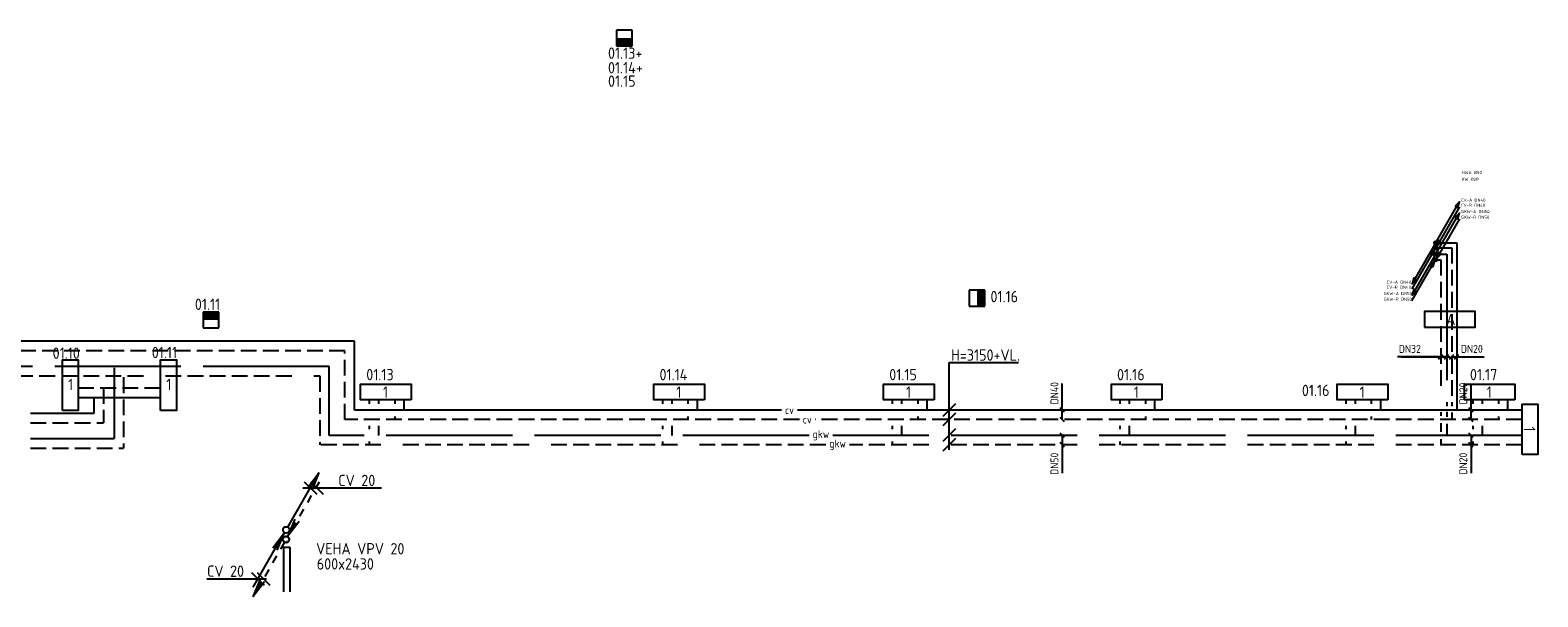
# Model space of a CAD drawing. Header units: millimetres. Extents: x -66418 to 28893, y 2823 to 51696.
# Tile 4 of 8: x -32620 to -8726, y 42709 to 51696. Entities that reach past the tile are written whole.
import ezdxf
from ezdxf.enums import TextEntityAlignment as Align

# ---------------------------------------------------------------- set-up
doc = ezdxf.new("R2010")
doc.units = ezdxf.units.MM
doc.header["$LTSCALE"] = 50
for name, pattern in [('2322105', [47, 40, -7]), ('2322106', [47, 5, -2, 5, -2, 5, -2, 5, -2, 5, -2, 5, -7]), ('2322107', [2000, 1000, 1000]), ('2322108', [7, 5, -2]), ('CENTER', [2, 1.25, -0.25, 0.25, -0.25]), ('HIDDEN', [0.375, 0.25, -0.125]), ('HIDDEN2', [4.7625, 3.175, -1.5875])]:
    doc.linetypes.add(name, pattern=pattern)
for name, color, linetype in [('60', 7, 'Continuous'), ('60-CV', 3, 'Continuous'), ('60-TXT', 1, 'Continuous'), ('7KADERHALMOS', 2, 'Continuous'), ('SYM-W', 7, 'Continuous'), ('Thermostaat', 160, 'Continuous'), ('WB561---_ATT', 7, 'Continuous'), ('WL5501--', 130, 'Continuous'), ('WL5502--', 130, 'Continuous'), ('WL55312-_GKW-A', 4, 'Continuous'), ('WL55322-_GKW-R', 4, 'HIDDEN'), ('WL561---_AANVOER', 10, 'Continuous'), ('WL561---_PIJL-A', 1, 'Continuous'), ('WL561---_PIJL-R', 5, 'HIDDEN2'), ('WL561---_RETOUR', 10, 'Continuous'), ('WL56112-_CV-A', 3, 'Continuous'), ('WL56122-_CV-R', 3, 'HIDDEN'), ('WM550---_MATEN-B', 1, 'Continuous'), ('WM560---_MATEN-B', 1, 'Continuous'), ('WT52----_BIJSCHRIFT', 7, 'Continuous'), ('WT550---_CODE', 1, 'Continuous'), ('WT561---_CODE', 1, 'Continuous')]:
    doc.layers.add(name, color=color, linetype=linetype)
doc.styles.add('BURO-018', font='ISO96.shx', dxfattribs={"height": 90})
doc.styles.add('ISO', font='ISO.SHX')
doc.styles.add('MAATVOERING', font='ISO')
doc.styles.add('NORMAAL_STAAND', font='iso.shx')

# ---------------------------------------------------------------- blocks, each defined once
blk = doc.blocks.new('MVLINE')
blk.add_line((35, -35), (-35, 35))
blk = doc.blocks.new('001')
at = {"layer": '60', "color": 1, "linetype": 'Continuous'}
for p in [(0.25, 0.43), (3.42, 6.7), (4.1, 6.31)]:
    blk.add_line(p, (5.25, 9.09), dxfattribs=at)
blk.add_circle((0, 0), 0.5, dxfattribs=at)
blk = doc.blocks.new('004')
at = {"layer": '60', "color": 1, "linetype": 'Continuous'}
for p, q in [((3.42, 6.7), (5.25, 9.09)), ((4, 6.93), (5.25, 9.09)), ((4.1, 6.31), (5.25, 9.09)), ((2.75, 4.76), (3.38, 5.85)), ((1.5, 2.6), (2.13, 3.68)), ((0.25, 0.43), (0.88, 1.52))]:
    blk.add_line(p, q, dxfattribs=at)
blk.add_circle((0, 0), 0.5, dxfattribs=at)
blk = doc.blocks.new('005')
at = {"layer": '60', "color": 1, "linetype": 'Continuous'}
for p, q in [((-2.08, -2.82), (-0.25, -0.43)), ((-1.5, -2.6), (-0.25, -0.43)), ((-1.4, -3.22), (-0.25, -0.43)), ((-2.75, -4.76), (-2.13, -3.68)), ((-4, -6.93), (-3.38, -5.85)), ((-5.25, -9.09), (-4.63, -8.01))]:
    blk.add_line(p, q, dxfattribs=at)
blk.add_circle((0, 0), 0.5, dxfattribs=at)
blk = doc.blocks.new('CVAP61')
blk.add_line((-0.25, -0.43), (-6.58, -11.4))
blk.add_lwpolyline([(-6.16, -11.64), (-7, -11.15), (-7.5, -12.99)], close=True)
blk.add_circle((0, 0), 0.5)
at = {"color": 2, "style": 'MAATVOERING', "flags": 8}
blk.add_attdef('PIJL_BEN', (-5.86, -13), '', height=1, rotation=360, dxfattribs=at)
blk = doc.blocks.new('CVRP61')
blk.add_line((-7.5, -12.99), (-1.17, -2.03))
blk.add_lwpolyline([(-1.59, -1.78), (-0.75, -2.27), (-0.25, -0.43)], close=True)
blk.add_circle((0, 0), 0.5)
at = {"color": 2, "style": 'MAATVOERING', "flags": 8}
blk.add_attdef('PIJL_BEN', (-6.71, -13), '', height=1, rotation=360, dxfattribs=at)
blk = doc.blocks.new('CVRP51')
blk.add_line((7.5, 12.99), (1.17, 2.03))
blk.add_lwpolyline([(1.59, 1.78), (0.75, 2.27), (0.25, 0.43)], close=True)
blk.add_circle((0, 0), 0.5)
at = {"color": 2, "style": 'MAATVOERING', "flags": 8}
blk.add_attdef('PIJL_BEN', (8, 13), '', height=1, dxfattribs=at)
blk = doc.blocks.new('CVAP51')
blk.add_line((0.25, 0.43), (6.58, 11.4))
blk.add_lwpolyline([(6.16, 11.64), (7, 11.15), (7.5, 12.99)], close=True)
blk.add_circle((0, 0), 0.5)
at = {"color": 2, "style": 'MAATVOERING', "flags": 8}
blk.add_attdef('PIJL_BEN', (8, 13), '', height=1, dxfattribs=at)
blk = doc.blocks.new('JINGJANG')
blk.add_hatch(color=256).paths.add_polyline_path([(0, 0.5, 0.414214), (-0.5, 0, 0.414214), (0, -0.5, -1), (0, 0, 1)])
blk.add_lwpolyline([(0, 0.5, -1), (0, 0, 1), (0, -0.5, 1)], format="xyb")
blk.add_circle((0, 0), 0.5)
blk = doc.blocks.new('SW30485012')
at = {"color": 0, "linetype": 'Continuous'}
for p, q in [((-2.5, 2.5), (-2.5, -2.5)), ((2.5, 2.5), (-2.5, 2.5)), ((2.5, -2.5), (2.5, 2.5)), ((-2.5, -2.5), (2.5, -2.5))]:
    blk.add_line(p, q, dxfattribs=at)
blk.add_solid([(-2.5, 0), (2.5, 0), (-2.5, -2.5), (2.5, -2.5)], dxfattribs=at)
at = {"color": 0, "linetype": 'Continuous', "style": 'BURO-018', "flags": 1}
blk.add_attdef('W_ID', (0, 0), '', height=1.8, dxfattribs=at)

msp = doc.modelspace()

# ---------------------------------------------------------------- linework, layer by layer
at = {"layer": '60', "color": 1, "linetype": 'Continuous'}
for p in [(-29087, 42861), (-28771, 43488), (-28703, 43449)]:
    msp.add_line(p, (-28587, 43727), dxfattribs=at)
at = {"layer": '60', "color": 2, "linetype": 'Continuous'}
for p, q in [((-28604, 43496), (-28604, 42788)), ((-28504, 43496), (-28504, 42788))]:
    msp.add_line(p, q, dxfattribs=at)
msp.add_lwpolyline([(-10521, 46986), (-9721, 46986), (-9721, 47236), (-10521, 47236)], close=True, dxfattribs=at)
at = {"layer": '60-CV', "color": 7}
for p, q in [((-18053, 45039), (-18053, 46423)), ((-18053, 46423), (-16955, 46423)), ((-17953, 45770), (-18153, 45570)), ((-17953, 45620), (-18153, 45420)), ((-17953, 45371), (-18153, 45171)), ((-17953, 45221), (-18153, 45021)), ((-28299, 44436), (-27053, 44436)), ((-29818, 42997), (-28872, 42997))]:
    msp.add_line(p, q, dxfattribs=at)
at = {"layer": '7KADERHALMOS', "linetype": 'Continuous'}
msp.add_line((-28604, 43496), (-28504, 43496), dxfattribs=at)
at = {"layer": 'SYM-W', "color": 7}
for p, q in [((-17953, 45620), (-18153, 45420)), ((-17953, 45371), (-18153, 45171)), ((-17953, 45221), (-18153, 45021)), ((-28275, 44535), (-28075, 44335)), ((-28178, 44535), (-27978, 44335)), ((-29110, 43096), (-28910, 42896)), ((-29021, 43096), (-28821, 42896))]:
    msp.add_line(p, q, dxfattribs=at)
at = {"layer": 'SYM-W', "color": 2, "linetype": 'Continuous'}
for points in [[(-32108, 45665), (-32108, 46465), (-31858, 46465), (-31858, 45665)], [(-30552, 45665), (-30552, 46465), (-30302, 46465), (-30302, 45665)], [(-26582, 45834), (-27382, 45834), (-27382, 46084), (-26582, 46084)], [(-21934, 45834), (-22734, 45834), (-22734, 46084), (-21934, 46084)], [(-18294, 45834), (-19094, 45834), (-19094, 46084), (-18294, 46084)], [(-14684, 45834), (-15484, 45834), (-15484, 46084), (-14684, 46084)], [(-14684, 45834), (-15484, 45834), (-15484, 46084), (-14684, 46084)], [(-11105, 45834), (-11905, 45834), (-11905, 46084), (-11105, 46084)], [(-9090, 45834), (-9890, 45834), (-9890, 46084), (-9090, 46084)], [(-8976, 44964), (-8976, 45764), (-8726, 45764), (-8726, 44964)]]:
    msp.add_lwpolyline(points, close=True, dxfattribs=at)
at = {"layer": 'WL5501--', "linetype": '2322105'}
for p, q in [((-10322, 48144), (-10170, 48144)), ((-10170, 48144), (-10170, 45731)), ((-27880, 46362), (-48998, 46362)), ((-27880, 45270), (-27880, 46362)), ((-31288, 46340), (-31288, 45219)), ((-27092, 45770), (-27092, 45834)), ((-22445, 45770), (-22445, 45834)), ((-18804, 45770), (-18804, 45834)), ((-15195, 45770), (-15195, 45834)), ((-15195, 45770), (-15195, 45834)), ((-11615, 45770), (-11615, 45834)), ((-10170, 45643), (-10170, 45566)), ((-9601, 45770), (-9601, 45834)), ((-27092, 45270), (-27092, 45420)), ((-22445, 45270), (-22445, 45420)), ((-18804, 45270), (-18804, 45420)), ((-18804, 45270), (-18804, 45420)), ((-15195, 45270), (-15195, 45420)), ((-15195, 45270), (-15195, 45420)), ((-11615, 45270), (-11615, 45420)), ((-10170, 45455), (-10170, 45270)), ((-9601, 45270), (-9601, 45420)), ((-32614, 45219), (-31288, 45219)), ((-20276, 45270), (-27880, 45270)), ((-8976, 45270), (-19901, 45270))]:
    msp.add_line(p, q, dxfattribs=at)
at = {"layer": 'WL5502--', "linetype": '2322106'}
for p, q in [((-10322, 48054), (-10266, 48054)), ((-10266, 48054), (-10266, 45733)), ((-49275, 46212), (-28030, 46212)), ((-31138, 46190), (-31138, 45069)), ((-28030, 46212), (-28030, 45120)), ((-27242, 45770), (-27242, 45834)), ((-22595, 45770), (-22595, 45834)), ((-18954, 45770), (-18954, 45834)), ((-15345, 45770), (-15345, 45834)), ((-15345, 45770), (-15345, 45834)), ((-11765, 45770), (-11765, 45834)), ((-9751, 45770), (-9751, 45834)), ((-27242, 45370), (-27242, 45420)), ((-22595, 45370), (-22595, 45420)), ((-18954, 45370), (-18954, 45420)), ((-15345, 45370), (-15345, 45420)), ((-15345, 45370), (-15345, 45420)), ((-11765, 45370), (-11765, 45420)), ((-10266, 45635), (-10266, 45577)), ((-10266, 45461), (-10266, 45326)), ((-9751, 45370), (-9751, 45420)), ((-27242, 45120), (-27242, 45170)), ((-22595, 45120), (-22595, 45170)), ((-18954, 45120), (-18954, 45170)), ((-15345, 45120), (-15345, 45170)), ((-15345, 45120), (-15345, 45170)), ((-11765, 45120), (-11765, 45170)), ((-10266, 45209), (-10266, 45120)), ((-9751, 45120), (-9751, 45170)), ((-32614, 45069), (-31138, 45069)), ((-20012, 45120), (-28030, 45120)), ((-8976, 45120), (-19637, 45120))]:
    msp.add_line(p, q, dxfattribs=at)
at = {"layer": 'WL55312-_GKW-A', "color": 1, "linetype": 'CENTER'}
for p, q in [((-10379, 48144), (-10308, 48144)), ((-10344, 48109), (-10344, 48180))]:
    msp.add_line(p, q, dxfattribs=at)
at = {"layer": 'WL55322-_GKW-R', "color": 1, "linetype": 'CENTER'}
for p, q in [((-10379, 48054), (-10308, 48054)), ((-10344, 48019), (-10344, 48090))]:
    msp.add_line(p, q, dxfattribs=at)
at = {"layer": 'WL561---_AANVOER', "linetype": '2322107'}
for p, q in [((-10330, 48324), (-10012, 48324)), ((-10012, 48324), (-10012, 45670)), ((-27480, 46762), (-48534, 46762)), ((-27480, 45670), (-27480, 46762)), ((-31858, 45872), (-30552, 45872)), ((-31608, 45872), (-31608, 45619)), ((-20711, 45670), (-27480, 45670)), ((-26692, 45670), (-26692, 45834)), ((-22045, 45670), (-22045, 45834)), ((-8976, 45670), (-20461, 45670)), ((-18404, 45670), (-18404, 45834)), ((-14795, 45670), (-14795, 45834)), ((-14795, 45670), (-14795, 45834)), ((-11215, 45670), (-11215, 45834)), ((-9201, 45670), (-9201, 45834)), ((-31608, 45619), (-32615, 45619))]:
    msp.add_line(p, q, dxfattribs=at)
at = {"layer": 'WL561---_RETOUR', "linetype": '2322108'}
for p, q in [((-10330, 48244), (-10090, 48244)), ((-10090, 48244), (-10090, 45733)), ((-27630, 46612), (-48800, 46612)), ((-27630, 45520), (-27630, 46612)), ((-31858, 46022), (-30533, 46022)), ((-31458, 46022), (-31458, 45469)), ((-26842, 45834), (-26842, 45770)), ((-22195, 45834), (-22195, 45770)), ((-18554, 45834), (-18554, 45770)), ((-14945, 45834), (-14945, 45770)), ((-14945, 45834), (-14945, 45770)), ((-11365, 45834), (-11365, 45770)), ((-9351, 45834), (-9351, 45770)), ((-32615, 45469), (-31458, 45469)), ((-20429, 45520), (-27630, 45520)), ((-26842, 45570), (-26842, 45520)), ((-22195, 45570), (-22195, 45520)), ((-8976, 45520), (-20179, 45520)), ((-18554, 45570), (-18554, 45520)), ((-18554, 45570), (-18554, 45520)), ((-14945, 45570), (-14945, 45520)), ((-14945, 45570), (-14945, 45520)), ((-11365, 45570), (-11365, 45520)), ((-10090, 45633), (-10090, 45520)), ((-9351, 45570), (-9351, 45520))]:
    msp.add_line(p, q, dxfattribs=at)
at = {"layer": 'WL56112-_CV-A', "color": 1, "linetype": 'CENTER'}
for p, q in [((-10379, 48324), (-10308, 48324)), ((-10344, 48289), (-10344, 48360))]:
    msp.add_line(p, q, dxfattribs=at)
at = {"layer": 'WL56122-_CV-R', "color": 1, "linetype": 'CENTER'}
for p, q in [((-10344, 48209), (-10344, 48280)), ((-10379, 48244), (-10308, 48244))]:
    msp.add_line(p, q, dxfattribs=at)
at = {"layer": 'WM550---_MATEN-B'}
for points in [[(-10170, 46515), (-10508, 46515), (-10948, 46515)], [(-10892, 46515), (-10554, 46515), (-10113, 46515)], [(-16263, 45270), (-16263, 45027), (-16263, 44670)], [(-16263, 45270), (-16263, 45027), (-16263, 44670)], [(-9784, 45270), (-9784, 45027), (-9784, 44670)]]:
    msp.add_lwpolyline(points, dxfattribs=at)
at = {"layer": 'WM560---_MATEN-B'}
for points in [[(-10090, 46515), (-9960, 46515), (-9578, 46515)], [(-16263, 45520), (-16263, 45755), (-16263, 46091)], [(-9784, 45520), (-9784, 45755), (-9784, 46091)]]:
    msp.add_lwpolyline(points, dxfattribs=at)

# ---------------------------------------------------------------- block references
at = {"layer": '60', "linetype": 'Continuous', "xscale": 100, "yscale": 100, "zscale": 100, "rotation": 180}
for name, p in [('005', (-28564, 43621)), ('004', (-28564, 43618))]:
    msp.add_blockref(name, p, dxfattribs=at)
at = {"layer": '60', "linetype": 'Continuous', "xscale": 100, "yscale": 100, "zscale": 100}
msp.add_blockref('001', (-28562, 43771), dxfattribs=at)
at = {"layer": 'Thermostaat', "xscale": 50, "yscale": 50, "zscale": 50}
msp.add_blockref('SW30485012', (-23204, 51571), dxfattribs=at)
for p, rotation in [((-17614, 47446), 89.99999999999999), ((-29755, 47099), 180)]:
    msp.add_blockref('SW30485012', p, dxfattribs=dict(at, rotation=rotation))
at = {"layer": 'WL5501--', "linetype": '2322105', "xscale": 42.40000000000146, "yscale": 42.40000000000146, "zscale": 42.40000000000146, "rotation": 90}
msp.add_blockref('JINGJANG', (-10344, 48144), dxfattribs=at)
at = {"layer": 'WL5502--', "linetype": '2322106', "xscale": 42.40000000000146, "yscale": 42.40000000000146, "zscale": 42.40000000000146, "rotation": 90}
msp.add_blockref('JINGJANG', (-10344, 48054), dxfattribs=at)
at = {"layer": 'WL561---_AANVOER', "linetype": '2322107', "xscale": 26.90000000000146, "yscale": 26.90000000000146, "zscale": 26.90000000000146, "rotation": 90}
msp.add_blockref('JINGJANG', (-10344, 48324), dxfattribs=at)
at = {"layer": 'WL561---_PIJL-A'}
ref = msp.add_blockref('CVAP51', (-10344, 48324), dxfattribs=dict(at, xscale=50, yscale=50, zscale=50))
ref.add_attrib('PIJL_BEN', 'CV-A DN40', (-9944, 48974), dxfattribs={"layer": 'WB561---_ATT', "color": 2, "height": 50, "style": 'MAATVOERING', "flags": 8})
ref = msp.add_blockref('CVAP51', (-10344, 48144), dxfattribs=dict(at, xscale=50, yscale=50, zscale=50))
ref.add_attrib('PIJL_BEN', 'GKW-A DN50', (-9944, 48794), dxfattribs={"layer": 'WB561---_ATT', "color": 2, "height": 50, "style": 'MAATVOERING', "flags": 8})
ref = msp.add_blockref('CVAP61', (-10344, 48324), dxfattribs=dict(at, xscale=50, yscale=50, zscale=50))
ref.add_attrib('PIJL_BEN', 'CV-A DN40', (-11121, 47674), dxfattribs={"layer": 'WB561---_ATT', "color": 2, "height": 50, "rotation": 360, "style": 'MAATVOERING', "flags": 8})
ref = msp.add_blockref('CVAP61', (-10344, 48144), dxfattribs=dict(at, xscale=50, yscale=50, zscale=50))
ref.add_attrib('PIJL_BEN', 'GKW-A DN50', (-11171, 47494), dxfattribs={"layer": 'WB561---_ATT', "color": 2, "height": 50, "rotation": 360, "style": 'MAATVOERING', "flags": 8})
at = {"layer": 'WL561---_PIJL-R'}
ref = msp.add_blockref('CVRP51', (-10344, 48244), dxfattribs=dict(at, xscale=50, yscale=50, zscale=50))
ref.add_attrib('PIJL_BEN', 'CV-R DN40', (-9944, 48894), dxfattribs={"layer": 'WB561---_ATT', "color": 2, "height": 50, "style": 'MAATVOERING', "flags": 8})
ref = msp.add_blockref('CVRP51', (-10344, 48054), dxfattribs=dict(at, xscale=50, yscale=50, zscale=50))
ref.add_attrib('PIJL_BEN', 'GKW-R DN50', (-9944, 48704), dxfattribs={"layer": 'WB561---_ATT', "color": 2, "height": 50, "style": 'MAATVOERING', "flags": 8})
ref = msp.add_blockref('CVRP61', (-10344, 48244), dxfattribs=dict(at, xscale=50, yscale=50, zscale=50))
ref.add_attrib('PIJL_BEN', 'CV-R DN40', (-11121, 47594), dxfattribs={"layer": 'WB561---_ATT', "color": 2, "height": 50, "rotation": 360, "style": 'MAATVOERING', "flags": 8})
ref = msp.add_blockref('CVRP61', (-10350, 48054), dxfattribs=dict(at, xscale=50, yscale=50, zscale=50))
ref.add_attrib('PIJL_BEN', 'GKW-R DN50', (-11171, 47404), dxfattribs={"layer": 'WB561---_ATT', "color": 2, "height": 50, "rotation": 360, "style": 'MAATVOERING', "flags": 8})
at = {"layer": 'WL561---_RETOUR', "linetype": '2322108', "xscale": 26.90000000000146, "yscale": 26.90000000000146, "zscale": 26.90000000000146, "rotation": 90}
msp.add_blockref('JINGJANG', (-10344, 48244), dxfattribs=at)
at = {"layer": 'WM550---_MATEN-B', "xscale": -1}
for p in [(-10266, 46515), (-10170, 46515)]:
    msp.add_blockref('MVLINE', p, dxfattribs=at)
at = {"layer": 'WM550---_MATEN-B'}
for p in [(-16263, 45270), (-16263, 45270), (-9784, 45270), (-16263, 45120), (-16263, 45120), (-9784, 45120)]:
    msp.add_blockref('MVLINE', p, dxfattribs=at)
at = {"layer": 'WM560---_MATEN-B', "xscale": -1}
for p in [(-10090, 46515), (-10012, 46515)]:
    msp.add_blockref('MVLINE', p, dxfattribs=at)
at = {"layer": 'WM560---_MATEN-B'}
for p in [(-16263, 45670), (-16263, 45670), (-9784, 45670), (-16263, 45520), (-16263, 45520), (-9784, 45520)]:
    msp.add_blockref('MVLINE', p, dxfattribs=at)

# ---------------------------------------------------------------- texts
at = {"layer": '60', "color": 1, "linetype": 'Continuous', "style": 'ISO'}
for s, p in [('A', (-10178, 47017)), ('1', (-32018, 45987)), ('1', (-30462, 45987)), ('1', (-27028, 45865)), ('1', (-22380, 45865)), ('1', (-18740, 45865)), ('1', (-15130, 45865)), ('1', (-15130, 45865)), ('1', (-11551, 45865)), ('1', (-9537, 45865))]:
    msp.add_text(s, height=180, dxfattribs=at).set_placement(p)
msp.add_text('1', height=180, rotation=270, dxfattribs=at).set_placement((-8946, 45410))
at = {"layer": '60-CV', "color": 7, "style": 'ISO'}
for s, p in [('H=3150+VL.', (-33862, 46877)), ('H=3150+VL.', (-18025, 46453)), ('CV 20', (-27736, 44465)), ('CV 20', (-29816, 43026))]:
    msp.add_text(s, height=180, dxfattribs=at).set_placement(p)
at = {"layer": '60-TXT', "color": 7, "linetype": 'Continuous', "style": 'ISO'}
for s, p in [('VEHA VPV 20', (-28087, 43382)), ('600x2430', (-28077, 43141))]:
    msp.add_text(s, height=180, dxfattribs=at).set_placement(p)
at = {"layer": 'Thermostaat', "color": 0, "style": 'ISO'}
for s, p in [('01.13+', (-23462, 51241)), ('01.14+', (-23462, 51010)), ('01.15', (-23462, 50797)), ('01.16', (-17401, 47380)), ('01.11', (-30009, 47258)), ('01.10', (-32263, 46483)), ('01.11', (-30692, 46494)), ('01.13', (-27293, 46143)), ('01.14', (-22646, 46143)), ('01.15', (-19005, 46143)), ('01.16', (-15395, 46143)), ('01.17', (-9802, 46143)), ('01.16', (-12465, 45893))]:
    msp.add_text(s, height=180, dxfattribs=at).set_placement(p)
at = {"layer": 'WM550---_MATEN-B', "color": 2, "style": 'MAATVOERING'}
msp.add_text('DN32', height=125, dxfattribs=at).set_placement((-10929, 46578))
for s, p in [('DN50', (-16325, 44995)), ('DN50', (-16325, 44995)), ('DN20', (-9846, 44995))]:
    msp.add_text(s, height=125, rotation=90, dxfattribs=at).set_placement(p, align=Align.RIGHT)
at = {"layer": 'WM560---_MATEN-B', "color": 2, "style": 'MAATVOERING'}
msp.add_text('DN20', height=125, dxfattribs=at).set_placement((-9599, 46578), align=Align.RIGHT)
for s, p in [('DN40', (-16325, 45761)), ('DN20', (-9846, 45761))]:
    msp.add_text(s, height=125, rotation=90, dxfattribs=at).set_placement(p)
at = {"layer": 'WT52----_BIJSCHRIFT', "color": 2, "style": 'NORMAAL_STAAND'}
for s, p in [('HWA %%C50', (-9935, 49438)), ('KW %%C28', (-9935, 49331))]:
    msp.add_text(s, height=50, dxfattribs=at).set_placement(p, align=Align.MIDDLE_LEFT)
at = {"layer": 'WT550---_CODE', "color": 2, "style": 'MAATVOERING'}
for p in [(-20088, 45270), (-19824, 45120)]:
    msp.add_text('gkw', height=125, dxfattribs=at).set_placement(p, align=Align.MIDDLE)
at = {"layer": 'WT561---_CODE', "color": 2, "style": 'MAATVOERING'}
for p in [(-20586, 45670), (-20304, 45520)]:
    msp.add_text('cv', height=125, dxfattribs=at).set_placement(p, align=Align.MIDDLE)

doc.saveas('drawing.dxf')
